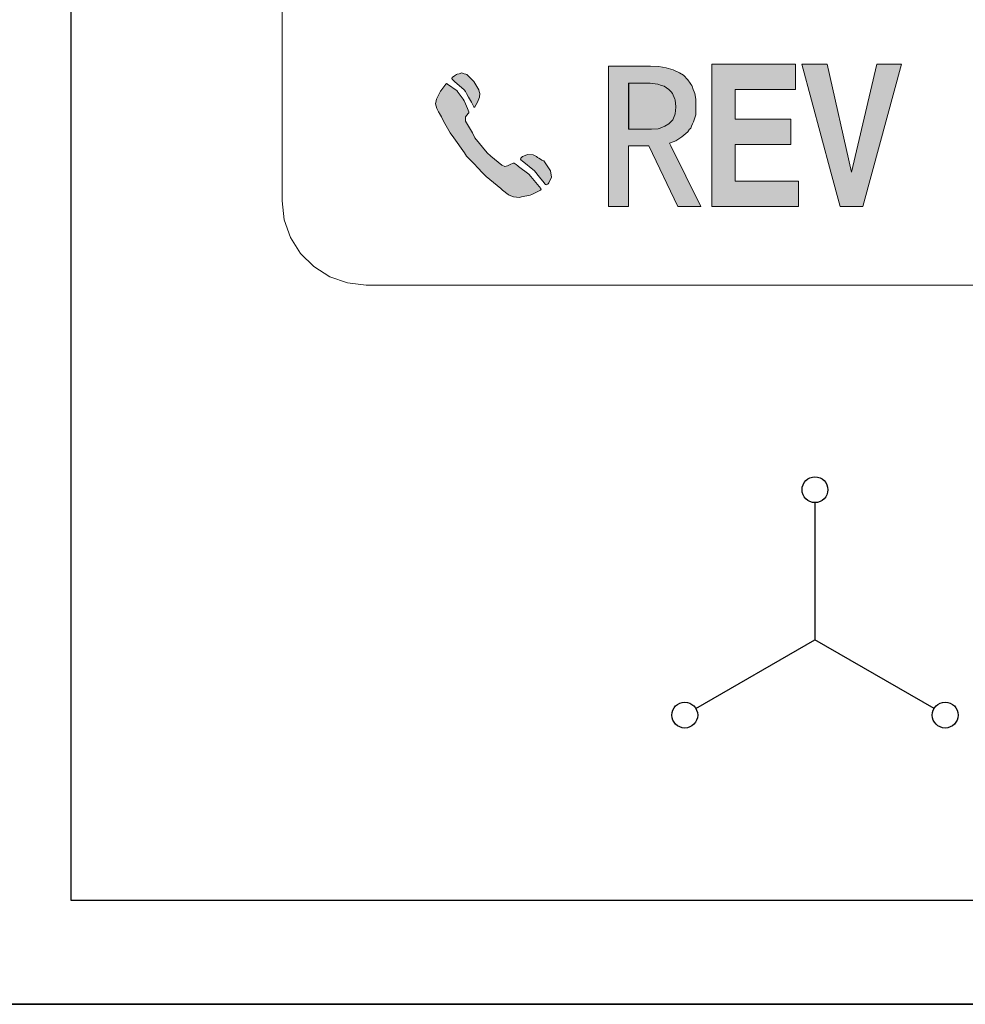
# Model space of a CAD drawing. Header units: millimetres. Extents: x -76073 to -606, y -39488 to 9083.
# Tile 13 of 23: x -7811 to -7624, y -33595 to -33401. Entities that reach past the tile are written whole.
import ezdxf

# ---------------------------------------------------------------- set-up
doc = ezdxf.new("R2010")
doc.units = ezdxf.units.MM
doc.header["$LTSCALE"] = 100
doc.layers.add('PDF_Geometry', color=7, linetype='Continuous')
doc.layers.add('PDF_Solid Fills', color=7, linetype='Continuous')

# ---------------------------------------------------------------- blocks, each defined once
blk = doc.blocks.new('kastblok 2-2')
blk.add_lwpolyline([(180, -1765.81), (2340, -1765.81), (2340, -2215.81), (180, -2215.81)], close=True)
blk = doc.blocks.new('*U28')
at = {"layer": 'PDF_Solid Fills'}
for color, points in [(7, [(579.16, -1331.54), (577.04, -1332.14), (576.44, -1332.46), (574.6, -1333.66), (572.19, -1335.5), (571.87, -1336.42), (572.47, -1337.31), (574.6, -1339.11), (584.01, -1347.61), (585.22, -1349.13), (586.42, -1351.26), (588.26, -1354.59), (591.31, -1359.72), (593.71, -1364.29), (593.71, -1364.61), (594.32, -1364.61), (594.6, -1364.29), (597.36, -1359.72), (599.17, -1354.59), (599.49, -1351.26), (598.88, -1349.13), (598.57, -1347.61), (593.71, -1339.11), (591.59, -1337.31), (590.67, -1336.42), (589.79, -1335.5), (587.94, -1333.66), (586.74, -1332.46), (585.82, -1332.14), (584.01, -1331.54), (581.85, -1330.65)]), (7, [(851.21, -1437.69), (851.21, -1401.3), (906.08, -1401.3), (906.08, -1376.44), (851.21, -1376.44), (851.21, -1347.02), (910.93, -1347.02), (910.93, -1322.13), (828.16, -1322.13), (828.16, -1347.02), (828.16, -1376.44), (828.16, -1401.3), (828.16, -1437.69), (828.16, -1462.55), (913.7, -1462.55), (913.7, -1437.69)]), (7, [(991.02, -1322.14), (966.17, -1428.6), (942.2, -1322.14), (917.03, -1322.14), (945.53, -1428.6), (954.95, -1462.56), (977.07, -1462.56), (986.46, -1428.6), (1015.28, -1322.14)]), (256, [(789.94, -1377.03), (791.75, -1372.18), (792.07, -1371.26), (792.67, -1364.61), (792.67, -1364.29), (792.07, -1357.31), (791.75, -1356.71), (789.62, -1351.26), (788.14, -1349.45), (786.01, -1347.01), (781.16, -1343.96), (778.72, -1343.04), (775.07, -1341.84), (767.5, -1340.95), (746.29, -1340.95), (746.29, -1386.41), (768.7, -1386.41), (775.39, -1385.81), (777.2, -1385.21), (782.05, -1383.41), (786.01, -1380.96), (787.82, -1379.16)]), (7, [(649.83, -1433.13), (647.99, -1430.73), (637.68, -1423.15), (637.08, -1422.51), (635.28, -1421.31), (633.44, -1419.79), (632.23, -1419.79), (629.51, -1421.31), (626.78, -1422.51), (624.05, -1423.15), (621.33, -1421.91), (610.39, -1412.81), (606.78, -1409.8), (594.63, -1394.93), (592.19, -1390.08), (585.21, -1378.26), (585.21, -1374.01), (587.94, -1370.96), (588.58, -1370.08), (588.58, -1369.16), (587.34, -1365.79), (585.53, -1361.26), (584.01, -1358.22), (583.09, -1356.7), (577.04, -1348.84), (577.04, -1348.52), (567.62, -1341.86), (567.33, -1341.54), (566.73, -1341.26), (566.41, -1341.54), (566.13, -1341.86), (560.96, -1348.52), (560.64, -1348.84), (556.71, -1356.7), (556.43, -1358.22), (555.79, -1361.26), (557.03, -1365.79), (558.84, -1369.16), (559.44, -1370.08), (559.76, -1370.96), (561.56, -1374.01), (563.69, -1378.26), (570.38, -1390.08), (573.71, -1394.93), (584.33, -1409.8), (586.45, -1412.81), (595.23, -1421.91), (596.15, -1423.15), (603.41, -1430.73), (605.86, -1433.13), (620.09, -1444.96), (621.01, -1445.56), (621.93, -1446.48), (627.38, -1450.73), (628.59, -1451.33), (632.55, -1453.14), (635.56, -1453.46), (638.29, -1453.78), (639.53, -1453.46), (640.73, -1453.14), (649.23, -1451.33), (650.75, -1450.73), (659.21, -1446.48), (659.85, -1445.56), (659.53, -1444.96)]), (7, [(645.89, -1411.61), (641.64, -1413.42), (640.72, -1414.34), (639.83, -1414.98), (639.51, -1415.86), (640.12, -1416.78), (641.32, -1417.67), (653.46, -1427.37), (658.31, -1433.74), (662.88, -1439.19), (663.48, -1440.15), (664.09, -1440.75), (664.4, -1441.03), (665.01, -1441.35), (665.89, -1441.03), (665.89, -1440.75), (666.81, -1440.15), (667.38, -1439.19), (670.14, -1433.74), (669.25, -1427.37), (662.56, -1417.67), (660.72, -1416.78), (659.23, -1415.86), (657.71, -1414.98), (656.51, -1414.34), (655.31, -1413.42), (652.26, -1411.61), (651.94, -1411.61), (646.77, -1411.29)])]:
    blk.add_hatch(color=color, dxfattribs=at).paths.add_polyline_path(points)
h = blk.add_hatch(color=7, dxfattribs=at)
h.paths.add_polyline_path([(782.06, -1383.4), (777.21, -1385.24), (775.4, -1385.84), (768.71, -1386.45), (746.26, -1386.45), (746.26, -1340.95), (767.51, -1340.95), (775.08, -1341.87), (778.73, -1343.04), (781.14, -1343.96), (785.99, -1347.01), (788.11, -1349.45), (789.63, -1351.25), (791.76, -1356.71), (792.08, -1357.31), (792.68, -1364.28), (792.68, -1364.6), (792.08, -1371.26), (791.76, -1372.18), (789.95, -1377.03), (787.83, -1379.15), (785.99, -1380.96)], flags=0)
h.paths.add_polyline_path([(787.83, -1402.8), (786.62, -1400.08), (792.68, -1397.67), (798.73, -1394.02), (804.5, -1388.85), (806.31, -1386.45), (806.95, -1385.84), (807.55, -1385.24), (808.15, -1383.4), (809.35, -1380.96), (810.28, -1379.15), (810.88, -1377.03), (812.4, -1372.18), (812.4, -1371.26), (812.68, -1364.6), (812.68, -1364.28), (812.4, -1357.31), (812.4, -1356.71), (811.48, -1351.25), (810.88, -1349.45), (809.96, -1347.01), (808.75, -1343.96), (808.43, -1343.04), (807.55, -1341.87), (806.95, -1340.95), (804.79, -1337.59), (800.26, -1333.06), (796.33, -1330.65), (790.24, -1327.6), (783.26, -1325.76), (776, -1324.56), (767.79, -1323.96), (726.26, -1323.96), (726.26, -1324.56), (726.26, -1325.76), (726.26, -1327.6), (726.26, -1330.65), (726.26, -1333.06), (726.26, -1337.59), (726.26, -1340.95), (726.26, -1386.45), (726.26, -1388.85), (726.26, -1394.02), (726.26, -1397.67), (726.26, -1400.08), (726.26, -1402.8), (726.26, -1462.57), (746.26, -1462.57), (746.26, -1402.8), (766.3, -1402.8), (794.8, -1462.57), (817.53, -1462.57)], flags=0)
for points in [[(0, 0), (6101.1, 0), (6101.1, -2250), (0, -2250)], [(196.38, -102.32), (5896.2, -102.32), (5896.2, -2147.68), (196.38, -2147.68)]]:
    blk.add_lwpolyline(points, close=True)
for points in [[(930.03, -1754.87), (930.03, -1890.44)], [(812.63, -1958.22), (930.03, -1890.44)], [(1047.44, -1958.22), (930.03, -1890.44)]]:
    blk.add_lwpolyline(points)
at = {"ltscale": 10}
for centre in [(930.03, -1742.13), (801.6, -1964.59), (1058.47, -1964.59)]:
    blk.add_circle(centre, 12.74, dxfattribs=at)
at = {"layer": 'PDF_Geometry', "color": 7, "lineweight": 9}
for points in [[(404.47, -792.61), (404.47, -896.63), (404.47, -1353.38), (404.47, -1457.12)], [(404.47, -1457.1), (406.59, -1475.62), (412.65, -1493.18), (422.67, -1508.97), (435.7, -1522), (451.49, -1532.02), (469.08, -1538.07), (487.28, -1540.19)], [(487.27, -1540.19), (646.48, -1540.19), (3093.69, -1540.19), (3252.62, -1540.19)]]:
    blk.add_lwpolyline(points, dxfattribs=at)
at = {"layer": 'PDF_Geometry', "color": 7, "lineweight": 0}
for points in [[(574.61, -1339.12), (584.03, -1347.62), (585.23, -1349.14), (586.44, -1351.26), (588.24, -1354.59), (591.29, -1359.76), (593.73, -1364.29), (593.73, -1364.61), (594.33, -1364.61), (594.61, -1364.29), (597.34, -1359.76), (599.18, -1354.59), (599.46, -1351.26), (598.86, -1349.14), (598.58, -1347.62), (593.73, -1339.12), (591.6, -1337.32), (590.68, -1336.39), (589.76, -1335.47), (587.96, -1333.67), (586.75, -1332.43), (585.83, -1332.15), (584.03, -1331.54), (581.87, -1330.62), (579.14, -1331.54), (577.02, -1332.15), (576.42, -1332.43), (574.61, -1333.67), (572.17, -1335.47), (571.88, -1336.39), (572.49, -1337.32)], [(787.83, -1402.8), (786.62, -1400.08), (792.68, -1397.67), (798.73, -1394.02), (804.5, -1388.85), (806.31, -1386.45), (806.95, -1385.84), (807.55, -1385.24), (808.15, -1383.4), (809.35, -1380.96), (810.28, -1379.15), (810.88, -1377.03), (812.4, -1372.18), (812.4, -1371.26), (812.68, -1364.6), (812.68, -1364.28), (812.4, -1357.31), (812.4, -1356.71), (811.48, -1351.25), (810.88, -1349.45), (809.96, -1347.01), (808.75, -1343.96), (808.43, -1343.04), (807.55, -1341.87), (806.95, -1340.95), (804.79, -1337.59), (800.26, -1333.06), (796.33, -1330.65), (790.24, -1327.6), (783.26, -1325.76), (776, -1324.56), (767.79, -1323.96), (726.26, -1323.96), (726.26, -1324.56), (726.26, -1325.76), (726.26, -1327.6), (726.26, -1330.65), (726.26, -1333.06), (726.26, -1337.59), (726.26, -1340.95), (726.26, -1386.45), (726.26, -1388.85), (726.26, -1394.02), (726.26, -1397.67), (726.26, -1400.08), (726.26, -1402.8), (726.26, -1462.57), (746.26, -1462.57), (746.26, -1402.8), (766.3, -1402.8), (794.8, -1462.57), (817.53, -1462.57)], [(851.21, -1437.69), (851.21, -1401.3), (906.08, -1401.3), (906.08, -1376.44), (851.21, -1376.44), (851.21, -1347.02), (910.93, -1347.02), (910.93, -1322.13), (828.16, -1322.13), (828.16, -1347.02), (828.16, -1376.44), (828.16, -1401.3), (828.16, -1437.69), (828.16, -1462.55), (913.7, -1462.55), (913.7, -1437.69)], [(991.02, -1322.14), (966.17, -1428.6), (942.2, -1322.14), (917.03, -1322.14), (945.53, -1428.6), (954.95, -1462.56), (977.07, -1462.56), (986.46, -1428.6), (1015.28, -1322.14)], [(782.06, -1383.4), (777.21, -1385.24), (775.4, -1385.84), (768.71, -1386.45), (746.26, -1386.45), (746.26, -1340.95), (767.51, -1340.95), (775.08, -1341.87), (778.73, -1343.04), (781.14, -1343.96), (785.99, -1347.01), (788.11, -1349.45), (789.63, -1351.25), (791.76, -1356.71), (792.08, -1357.31), (792.68, -1364.28), (792.68, -1364.6), (792.08, -1371.26), (791.76, -1372.18), (789.95, -1377.03), (787.83, -1379.15), (785.99, -1380.96)], [(649.83, -1433.13), (647.99, -1430.73), (637.68, -1423.15), (637.08, -1422.51), (635.28, -1421.31), (633.44, -1419.79), (632.23, -1419.79), (629.51, -1421.31), (626.78, -1422.51), (624.05, -1423.15), (621.33, -1421.91), (610.39, -1412.81), (606.78, -1409.8), (594.63, -1394.93), (592.19, -1390.08), (585.21, -1378.26), (585.21, -1374.01), (587.94, -1370.96), (588.58, -1370.08), (588.58, -1369.16), (587.34, -1365.79), (585.53, -1361.26), (584.01, -1358.22), (583.09, -1356.7), (577.04, -1348.84), (577.04, -1348.52), (567.62, -1341.86), (567.33, -1341.54), (566.73, -1341.26), (566.41, -1341.54), (566.13, -1341.86), (560.96, -1348.52), (560.64, -1348.84), (556.71, -1356.7), (556.43, -1358.22), (555.79, -1361.26), (557.03, -1365.79), (558.84, -1369.16), (559.44, -1370.08), (559.76, -1370.96), (561.56, -1374.01), (563.69, -1378.26), (570.38, -1390.08), (573.71, -1394.93), (584.33, -1409.8), (586.45, -1412.81), (595.23, -1421.91), (596.15, -1423.15), (603.41, -1430.73), (605.86, -1433.13), (620.09, -1444.96), (621.01, -1445.56), (621.93, -1446.48), (627.38, -1450.73), (628.59, -1451.33), (632.55, -1453.14), (635.56, -1453.46), (638.29, -1453.78), (639.53, -1453.46), (640.73, -1453.14), (649.23, -1451.33), (650.75, -1450.73), (659.21, -1446.48), (659.85, -1445.56), (659.53, -1444.96)], [(669.24, -1427.38), (662.55, -1417.68), (660.74, -1416.76), (659.22, -1415.84), (657.69, -1414.95), (656.49, -1414.35), (655.29, -1413.43), (652.24, -1411.59), (651.96, -1411.59), (646.79, -1411.31), (645.87, -1411.59), (641.62, -1413.43), (640.74, -1414.35), (639.82, -1414.95), (639.5, -1415.84), (640.13, -1416.76), (641.34, -1417.68), (653.48, -1427.38), (658.33, -1433.75), (662.86, -1439.21), (663.47, -1440.13), (664.07, -1440.73), (664.39, -1441.01), (664.99, -1441.33), (665.91, -1441.01), (665.91, -1440.73), (666.79, -1440.13), (667.4, -1439.21), (670.16, -1433.75)]]:
    blk.add_lwpolyline(points, close=True, dxfattribs=at)
at = {"layer": 'PDF_Geometry', "lineweight": 0}
blk.add_lwpolyline([(789.94, -1377.03), (791.75, -1372.18), (792.07, -1371.26), (792.67, -1364.61), (792.67, -1364.29), (792.07, -1357.31), (791.75, -1356.71), (789.62, -1351.26), (788.14, -1349.45), (786.01, -1347.01), (781.16, -1343.96), (778.72, -1343.04), (775.07, -1341.84), (767.5, -1340.95), (746.29, -1340.95), (746.29, -1386.41), (768.7, -1386.41), (775.39, -1385.81), (777.2, -1385.21), (782.05, -1383.41), (786.01, -1380.96), (787.82, -1379.16)], close=True, dxfattribs=at)

msp = doc.modelspace()

# ---------------------------------------------------------------- block references
msp.add_blockref('kastblok 2-2', (-8020, -31379.32))
at = {"xscale": 0.2, "yscale": 0.2, "zscale": 0.2}
msp.add_blockref('*U28', (-7840, -33145.12), dxfattribs=at)

doc.saveas('drawing.dxf')
